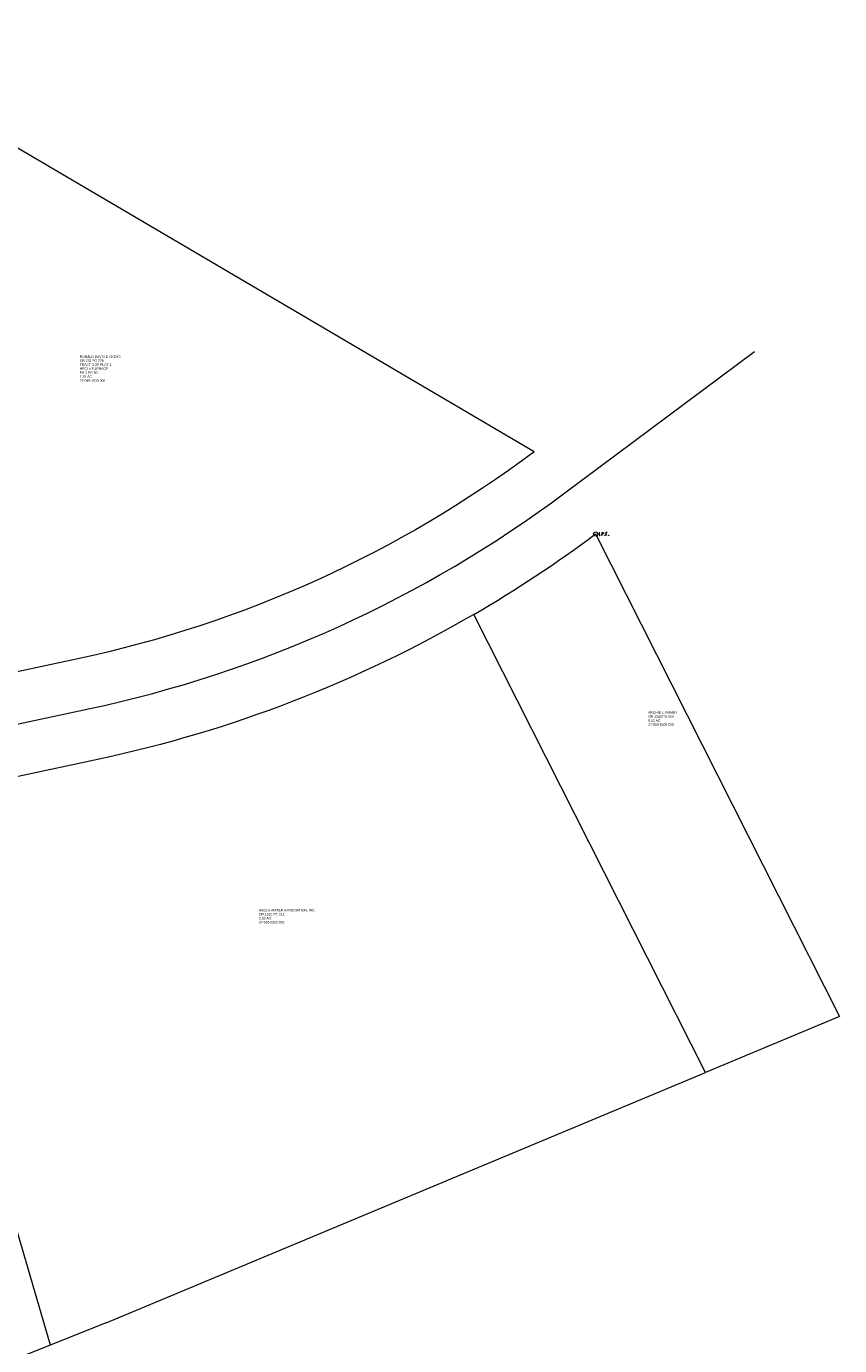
# Model space of a CAD drawing. Extents: x 1926695 to 1928303, y 198652 to 201622.
# Tile 6 of 7: x 1927827 to 1928303, y 199363 to 200135. Entities that reach past the tile are written whole.
import ezdxf

# ---------------------------------------------------------------- set-up
doc = ezdxf.new("R2010")
doc.units = 0
doc.header["$MEASUREMENT"] = 0
doc.layers.add('DV_X_Property_Line', color=7, linetype='Continuous', lineweight=0)
doc.layers.add('SV_X_Mon_Cells_Found', color=7, linetype='Continuous', lineweight=0)
doc.styles.get("Standard").update_dxf_attribs({"font": 'arial.ttf'})

# ---------------------------------------------------------------- blocks, each defined once
blk = doc.blocks.new('IPF_3')
at = {"layer": 'SV_X_Mon_Cells_Found', "color": 7, "linetype": 'Continuous', "lineweight": 0, "flags": 128}
for points in [[(0.101, 0.04), (0.118, 0.04)], [(0.11, -0.04), (0.11, 0.04)], [(0.188, -0.04), (0.188, 0.04), (0.214, 0.04), (0.217, 0.039), (0.221, 0.038), (0.223, 0.037), (0.224, 0.036), (0.226, 0.032), (0.228, 0.029), (0.229, 0.024), (0.229, 0.017), (0.229, 0.014), (0.227, 0.01), (0.225, 0.006), (0.223, 0.004), (0.221, 0.003), (0.219, 0.002), (0.214, 0.001), (0.188, 0.001)], [(0.338, 0.04), (0.3, 0.04), (0.3, -0.04)], [(0.3, 0.001), (0.327, 0.001)], [(0.101, -0.04), (0.118, -0.04)], [(0.157, -0.029), (0.16, -0.029), (0.162, -0.031), (0.164, -0.033), (0.164, -0.036), (0.162, -0.039), (0.16, -0.04), (0.157, -0.04), (0.156, -0.039), (0.154, -0.036), (0.154, -0.033), (0.156, -0.031), (0.157, -0.029)], [(0.27, -0.029), (0.273, -0.029), (0.274, -0.031), (0.276, -0.033), (0.276, -0.036), (0.274, -0.039), (0.273, -0.04), (0.27, -0.04), (0.268, -0.039), (0.267, -0.036), (0.267, -0.033), (0.268, -0.031), (0.27, -0.029)], [(0.377, -0.029), (0.38, -0.029), (0.382, -0.031), (0.383, -0.033), (0.383, -0.036), (0.382, -0.039), (0.38, -0.04), (0.377, -0.04), (0.376, -0.039), (0.374, -0.036), (0.374, -0.033), (0.376, -0.031), (0.377, -0.029)]]:
    blk.add_lwpolyline(points, dxfattribs=at)
at = {"layer": 'SV_X_Mon_Cells_Found', "color": 7, "linetype": 'Continuous', "lineweight": 0}
blk.add_circle((0, 0), 0.06, dxfattribs=at)

msp = doc.modelspace()

# ---------------------------------------------------------------- linework, layer by layer
at = {"layer": 'DV_X_Property_Line', "color": 2}
for points in [[(1927311.65, 200135.18, -0.157637), (1927574.99, 199900.83), (1927635.1, 199798.45, 0.32316), (1927805.57, 199723.38), (1927863.1, 199735.66, 0.108119), (1928141.93, 199862.1), (1928252.9, 199944.92)], [(1928123.98, 199886.14, -0.108119), (1927856.83, 199765), (1927799.31, 199752.72), (1927795.13, 199772.28)], [(1928088.67, 199791.01, 0.028617), (1928159.87, 199838.06, -3.344698)], [(1927873.44, 199376.35), (1928224.3, 199522.88), (1928088.67, 199791.01, -0.079257), (1927869.36, 199706.32), (1927821.88, 199696.18)]]:
    msp.add_lwpolyline(points, format="xyb", dxfattribs=at)
for points in [[(1928123.98, 199886.14), (1927814.78, 200068.04)], [(1928159.87, 199838.06), (1928302.74, 199555.64), (1928224.3, 199522.88)], [(1927840.82, 199363.33), (1927744.59, 199691.92)], [(1927873.44, 199376.35), (1927338.32, 199162.69)]]:
    msp.add_lwpolyline(points, dxfattribs=at)

# ---------------------------------------------------------------- block references
at = {"layer": 'SV_X_Mon_Cells_Found', "color": 7, "linetype": 'Continuous', "lineweight": 0, "xscale": 20, "yscale": 20, "zscale": 20}
msp.add_blockref('IPF_3', (1928159.95, 199838.04), dxfattribs=at)

# ---------------------------------------------------------------- texts
at = {"layer": 'DV_X_Property_Line', "linetype": 'Continuous', "char_height": 1.4, "attachment_point": 1}
for s, insert in [('RONALD DAVID DICKESS\\POR 752 PG 779\\PTRACT 3 OF PLAT 1\\PHECLA FURNACE\\PPB 3 PG 50\\P1.33 AC\\P27-045-1000.000', (1927858, 199942.55)), ('ARCHIE L. RAMEY\\POR 1043 PG 669\\P0.62 AC\\P27-053-0100.000', (1928190.71, 199734.25)), ('HECLA WATER ASSOCIATION, INC.\\POR 1015 PG 211\\P2.52 AC\\P27-053-0200.002', (1927962.86, 199618.54))]:
    msp.add_mtext(s, dxfattribs=dict(at, insert=insert))

doc.saveas('drawing.dxf')
